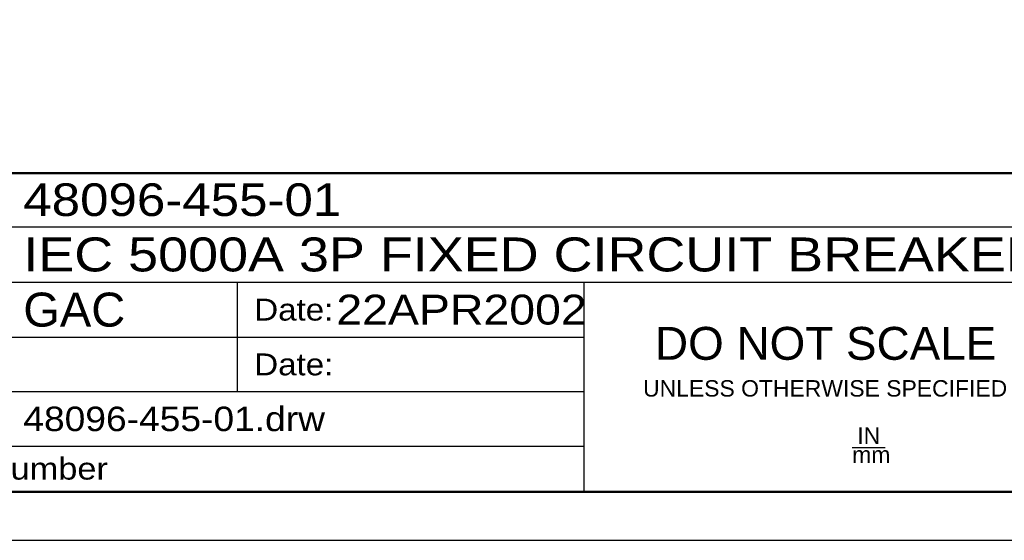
# Model space of a CAD drawing. Extents: x 0 to 17, y 0 to 11.
# Tile 5 of 27: x 8 to 11.6, y 0 to 1.9. Entities that reach past the tile are written whole.
import ezdxf
from ezdxf.enums import TextEntityAlignment as Align

# ---------------------------------------------------------------- set-up
doc = ezdxf.new("R2010")
doc.units = 0
doc.header["$LTSCALE"] = 0.935
doc.layers.get('0').update_dxf_attribs({"linetype": 'CONTINUOUS'})
doc.styles.add('TEXTSTYLE_0', font='arial.ttf', dxfattribs={"width": 0.8})
doc.styles.add('TEXTSTYLE_2', font='txt', dxfattribs={"width": 0.8})

msp = doc.modelspace()

# ---------------------------------------------------------------- linework, layer by layer
at = {"color": 4, "linetype": 'CONTINUOUS'}
for p, q in [((0.2175, 1.3495840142), (16.7621628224, 1.3495840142)), ((6.8134387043, 1.3532535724), (12.4834387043, 1.3532535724)), ((6.8134387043, 1.1532535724), (12.4834387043, 1.1532535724)), ((6.8134387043, 0.9502535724), (12.4834387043, 0.9502535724)), ((8.7634387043, 0.9502535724), (8.7634387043, 0.5472535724)), ((10.0384387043, 0.9502535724), (10.0384387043, 0.1812535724)), ((6.8134387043, 0.7472535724), (10.0384387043, 0.7472535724)), ((6.8134387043, 0.5472535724), (10.0384387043, 0.5472535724)), ((6.8134387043, 0.3462535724), (10.0384387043, 0.3462535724)), ((11.026172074, 0.3415914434), (11.1471311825, 0.3415914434)), ((6.8134387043, 0.1812535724), (12.4834387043, 0.1812535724))]:
    msp.add_line(p, q, dxfattribs=at)
at = {"color": 7, "linetype": 'CONTINUOUS'}
msp.add_line((0, 0), (17, 0), dxfattribs=at)
at = {"color": 4, "linetype": 'CONTINUOUS'}
msp.add_open_spline([(0.2175, 10.8), (0.2175006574, 10.8000004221), (0.2175042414, 10.7999998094), (0.2175090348, 10.8000001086), (0.2175185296, 10.7999999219), (0.2175315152, 10.8000000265), (0.2175473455, 10.7999999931), (0.2175683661, 10.800000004), (0.2175946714, 10.7999999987), (0.2176367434, 10.8000000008), (0.217689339, 10.7999999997), (0.2177524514, 10.8000000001), (0.2178155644, 10.8), (0.2178997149, 10.8), (0.218004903, 10.8), (0.2181311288, 10.8), (0.2182994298, 10.8), (0.2185098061, 10.8), (0.2187622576, 10.8), (0.2190147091, 10.8), (0.2192671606, 10.8), (0.2196037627, 10.8), (0.2200245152, 10.8), (0.2205294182, 10.8), (0.2210343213, 10.8), (0.2217075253, 10.8), (0.2225490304, 10.8), (0.2235588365, 10.8), (0.2245686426, 10.8), (0.2255784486, 10.8), (0.2265882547, 10.8), (0.2279346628, 10.8), (0.229617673, 10.8), (0.2316372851, 10.8), (0.2336568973, 10.8), (0.2356765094, 10.8), (0.2376961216, 10.8), (0.2397157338, 10.8), (0.24240855, 10.8), (0.2457745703, 10.8), (0.2498137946, 10.8), (0.2538530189, 10.8), (0.2578922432, 10.8), (0.2619314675, 10.8), (0.2673171, 10.8), (0.2740491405, 10.8), (0.2821275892, 10.8), (0.2902060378, 10.8), (0.2982844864, 10.8), (0.3063629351, 10.8), (0.3144413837, 10.8), (0.3225198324, 10.8), (0.3332910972, 10.8), (0.3467551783, 10.8), (0.3629120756, 10.8), (0.3790689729, 10.8), (0.3952258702, 10.8), (0.4113827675, 10.8), (0.4275396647, 10.8), (0.4490821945, 10.8), (0.4760103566, 10.8), (0.5083241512, 10.8), (0.5406379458, 10.8), (0.5729517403, 10.8), (0.6052655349, 10.8), (0.6375793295, 10.8), (0.6698931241, 10.8), (0.7022069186, 10.8), (0.7452919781, 10.8), (0.7991483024, 10.8), (0.8637758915, 10.8), (0.9284034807, 10.8), (0.9930310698, 10.8), (1.057658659, 10.8), (1.1222862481, 10.8), (1.1869138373, 10.8), (1.2730839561, 10.8), (1.3807966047, 10.8), (1.510051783, 10.8), (1.6393069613, 10.8), (1.7685621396, 10.8), (1.8978173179, 10.8), (2.0270724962, 10.8), (2.1563276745, 10.8), (2.2855828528, 10.8), (2.4148380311, 10.8), (2.5871782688, 10.8), (2.802603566, 10.8), (3.0611139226, 10.8), (3.3196242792, 10.8), (3.5781346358, 10.8), (3.8366449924, 10.8), (4.095155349, 10.8), (4.3536657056, 10.8), (4.6121760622, 10.8), (4.9568565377, 10.8), (5.387707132, 10.8), (5.9047278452, 10.8), (6.4217485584, 10.8), (6.9387692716, 10.8), (7.4557899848, 10.8), (7.972810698, 10.8), (8.4898314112, 10.8), (9.0068521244, 10.8), (9.5238728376, 10.8), (10.0408935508, 10.8), (10.557914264, 10.8), (11.0749349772, 10.8), (11.5919556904, 10.8), (12.0228062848, 10.8), (12.3674867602, 10.8), (12.6259971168, 10.8), (12.8845074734, 10.8), (13.14301783, 10.8), (13.4015281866, 10.8), (13.6600385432, 10.8), (13.9185488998, 10.8), (14.1770592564, 10.8), (14.3924845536, 10.8), (14.5648247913, 10.8), (14.6940799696, 10.8), (14.8233351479, 10.8), (14.9525903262, 10.8), (15.0818455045, 10.8), (15.2111006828, 10.8), (15.3403558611, 10.8), (15.4696110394, 10.8), (15.5988662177, 10.8), (15.7065788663, 10.8), (15.7927489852, 10.8), (15.8573765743, 10.8), (15.9220041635, 10.8), (15.9866317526, 10.8), (16.0512593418, 10.8), (16.1158869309, 10.8), (16.1805145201, 10.8), (16.2343708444, 10.8), (16.2774559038, 10.8), (16.3097696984, 10.8), (16.342083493, 10.8), (16.3743972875, 10.8), (16.4067110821, 10.8), (16.4390248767, 10.8), (16.4713386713, 10.8), (16.5036524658, 10.8), (16.530580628, 10.8), (16.5521231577, 10.8), (16.568280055, 10.8), (16.5844369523, 10.8), (16.6005938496, 10.8), (16.6167507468, 10.8), (16.6329076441, 10.8), (16.6463717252, 10.8), (16.6571429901, 10.8), (16.6652214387, 10.8), (16.6732998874, 10.8), (16.681378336, 10.8), (16.6894567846, 10.8), (16.6975352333, 10.8), (16.7056136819, 10.8), (16.7123457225, 10.8), (16.7177313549, 10.8), (16.7217705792, 10.8), (16.7258098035, 10.8), (16.7298490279, 10.8), (16.7338882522, 10.8), (16.7372542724, 10.8), (16.7399470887, 10.8), (16.7419667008, 10.8), (16.743986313, 10.8), (16.7460059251, 10.8), (16.7480255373, 10.8), (16.7500451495, 10.8), (16.7517281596, 10.8), (16.7530745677, 10.8), (16.7540843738, 10.8), (16.7550941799, 10.8), (16.7561039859, 10.8), (16.757113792, 10.8), (16.7579552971, 10.8), (16.7586285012, 10.8), (16.7591334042, 10.8), (16.7596383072, 10.8), (16.7600590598, 10.8), (16.7603956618, 10.8), (16.7606481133, 10.8), (16.7609005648, 10.8), (16.7611530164, 10.8), (16.7613633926, 10.8), (16.7615316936, 10.8), (16.7616579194, 10.8), (16.7617631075, 10.8), (16.761847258, 10.8), (16.761910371, 10.8000000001), (16.7619734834, 10.7999999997), (16.7620260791, 10.8000000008), (16.762068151, 10.7999999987), (16.7620944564, 10.800000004), (16.762115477, 10.7999999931), (16.7621313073, 10.8000000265), (16.7621442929, 10.7999999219), (16.7621537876, 10.8000001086), (16.7621585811, 10.7999998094), (16.762163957, 10.8000007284), (16.7621625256, 10.7999972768), (16.7621629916, 10.7999941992), (16.7621627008, 10.799988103), (16.7621628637, 10.7999797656), (16.7621628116, 10.7999696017), (16.7621628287, 10.7999561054), (16.7621628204, 10.7999392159), (16.7621628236, 10.7999122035), (16.762162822, 10.7998784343), (16.7621628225, 10.7998379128), (16.7621628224, 10.7997973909), (16.7621628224, 10.7997433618), (16.7621628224, 10.7996758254), (16.7621628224, 10.7995947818), (16.7621628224, 10.7994867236), (16.7621628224, 10.7993516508), (16.7621628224, 10.7991895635), (16.7621628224, 10.7990274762), (16.7621628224, 10.7988653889), (16.7621628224, 10.7986492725), (16.7621628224, 10.798379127), (16.7621628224, 10.7980549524), (16.7621628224, 10.7977307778), (16.7621628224, 10.797298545), (16.7621628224, 10.796758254), (16.7621628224, 10.7961099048), (16.7621628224, 10.7954615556), (16.7621628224, 10.7948132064), (16.7621628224, 10.7941648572), (16.7621628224, 10.7933003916), (16.7621628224, 10.7922198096), (16.7621628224, 10.7909231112), (16.7621628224, 10.7896264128), (16.7621628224, 10.7883297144), (16.7621628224, 10.787033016), (16.7621628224, 10.7857363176), (16.7621628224, 10.7840073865), (16.7621628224, 10.7818462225), (16.7621628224, 10.7792528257), (16.7621628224, 10.7766594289), (16.7621628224, 10.7740660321), (16.7621628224, 10.7714726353), (16.7621628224, 10.7680147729), (16.7621628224, 10.7636924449), (16.7621628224, 10.7585056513), (16.7621628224, 10.7533188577), (16.7621628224, 10.7481320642), (16.7621628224, 10.7429452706), (16.7621628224, 10.737758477), (16.7621628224, 10.7325716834), (16.7621628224, 10.7256559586), (16.7621628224, 10.7170113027), (16.7621628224, 10.7066377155), (16.7621628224, 10.6962641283), (16.7621628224, 10.6858905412), (16.7621628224, 10.675516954), (16.7621628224, 10.6651433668), (16.7621628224, 10.6513119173), (16.7621628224, 10.6340226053), (16.7621628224, 10.613275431), (16.7621628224, 10.5925282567), (16.7621628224, 10.5717810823), (16.7621628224, 10.551033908), (16.7621628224, 10.5302867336), (16.7621628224, 10.5095395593), (16.7621628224, 10.488792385), (16.7621628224, 10.4611294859), (16.7621628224, 10.426550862), (16.7621628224, 10.3850565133), (16.7621628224, 10.3435621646), (16.7621628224, 10.302067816), (16.7621628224, 10.2605734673), (16.7621628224, 10.2190791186), (16.7621628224, 10.17758477), (16.7621628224, 10.1222589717), (16.7621628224, 10.0531017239), (16.7621628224, 9.9701130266), (16.7621628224, 9.8871243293), (16.7621628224, 9.8041356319), (16.7621628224, 9.7211469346), (16.7621628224, 9.6381582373), (16.7621628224, 9.5551695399), (16.7621628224, 9.4721808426), (16.7621628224, 9.3891921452), (16.7621628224, 9.2785405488), (16.7621628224, 9.1402260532), (16.7621628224, 8.9742486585), (16.7621628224, 8.8082712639), (16.7621628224, 8.6422938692), (16.7621628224, 8.4763164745), (16.7621628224, 8.3103390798), (16.7621628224, 8.1443616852), (16.7621628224, 7.9783842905), (16.7621628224, 7.7570810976), (16.7621628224, 7.4804521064), (16.7621628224, 7.1484973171), (16.7621628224, 6.8165425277), (16.7621628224, 6.4845877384), (16.7621628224, 6.152632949), (16.7621628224, 5.8206781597), (16.7621628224, 5.4887233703), (16.7621628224, 5.156768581), (16.7621628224, 4.8248137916), (16.7621628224, 4.4928590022), (16.7621628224, 4.1609042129), (16.7621628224, 3.8289494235), (16.7621628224, 3.4969946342), (16.7621628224, 3.220365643), (16.7621628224, 2.9990624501), (16.7621628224, 2.8330850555), (16.7621628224, 2.6671076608), (16.7621628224, 2.5011302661), (16.7621628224, 2.3351528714), (16.7621628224, 2.1691754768), (16.7621628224, 2.0031980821), (16.7621628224, 1.8372206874), (16.7621628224, 1.6989061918), (16.7621628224, 1.5882545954), (16.7621628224, 1.505265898), (16.7621628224, 1.4222772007), (16.7621628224, 1.3392885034), (16.7621628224, 1.256299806), (16.7621628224, 1.1733111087), (16.7621628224, 1.0903224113), (16.7621628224, 1.007333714), (16.7621628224, 0.9243450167), (16.7621628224, 0.8551877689), (16.7621628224, 0.7998619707), (16.7621628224, 0.758367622), (16.7621628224, 0.7168732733), (16.7621628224, 0.6753789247), (16.7621628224, 0.633884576), (16.7621628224, 0.5923902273), (16.7621628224, 0.5508958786), (16.7621628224, 0.5163172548), (16.7621628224, 0.4886543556), (16.7621628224, 0.4679071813), (16.7621628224, 0.447160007), (16.7621628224, 0.4264128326), (16.7621628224, 0.4056656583), (16.7621628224, 0.384918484), (16.7621628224, 0.3641713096), (16.7621628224, 0.3434241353), (16.7621628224, 0.3261348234), (16.7621628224, 0.3123033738), (16.7621628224, 0.3019297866), (16.7621628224, 0.2915561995), (16.7621628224, 0.2811826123), (16.7621628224, 0.2708090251), (16.7621628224, 0.260435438), (16.7621628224, 0.251790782), (16.7621628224, 0.2448750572), (16.7621628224, 0.2396882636), (16.7621628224, 0.23450147), (16.7621628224, 0.2293146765), (16.7621628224, 0.2241278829), (16.7621628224, 0.2189410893), (16.7621628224, 0.2137542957), (16.7621628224, 0.2094319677), (16.7621628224, 0.2059741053), (16.7621628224, 0.2033807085), (16.7621628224, 0.2007873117), (16.7621628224, 0.198193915), (16.7621628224, 0.1956005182), (16.7621628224, 0.1934393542), (16.7621628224, 0.191710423), (16.7621628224, 0.1904137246), (16.7621628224, 0.1891170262), (16.7621628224, 0.1878203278), (16.7621628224, 0.1865236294), (16.7621628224, 0.185226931), (16.7621628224, 0.184146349), (16.7621628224, 0.1832818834), (16.7621628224, 0.1826335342), (16.7621628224, 0.181985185), (16.7621628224, 0.1813368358), (16.7621628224, 0.1806884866), (16.7621628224, 0.1801481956), (16.7621628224, 0.1797159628), (16.7621628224, 0.1793917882), (16.7621628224, 0.1790676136), (16.7621628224, 0.1787974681), (16.7621628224, 0.1785813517), (16.7621628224, 0.1784192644), (16.7621628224, 0.1782571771), (16.7621628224, 0.1780950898), (16.7621628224, 0.1779600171), (16.7621628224, 0.1778519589), (16.7621628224, 0.1777709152), (16.7621628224, 0.1777033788), (16.7621628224, 0.1776493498), (16.7621628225, 0.1776088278), (16.762162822, 0.1775683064), (16.7621628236, 0.1775345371), (16.7621628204, 0.1775075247), (16.7621628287, 0.1774906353), (16.7621628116, 0.1774771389), (16.7621628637, 0.177466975), (16.7621627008, 0.1774586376), (16.7621629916, 0.1774525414), (16.7621625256, 0.1774494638), (16.762163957, 0.1774460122), (16.7621585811, 0.1774469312), (16.7621537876, 0.177446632), (16.7621442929, 0.1774468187), (16.7621313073, 0.1774467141), (16.762115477, 0.1774467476), (16.7620944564, 0.1774467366), (16.762068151, 0.1774467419), (16.7620260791, 0.1774467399), (16.7619734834, 0.1774467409), (16.761910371, 0.1774467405), (16.761847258, 0.1774467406), (16.7617631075, 0.1774467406), (16.7616579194, 0.1774467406), (16.7615316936, 0.1774467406), (16.7613633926, 0.1774467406), (16.7611530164, 0.1774467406), (16.7609005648, 0.1774467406), (16.7606481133, 0.1774467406), (16.7603956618, 0.1774467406), (16.7600590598, 0.1774467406), (16.7596383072, 0.1774467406), (16.7591334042, 0.1774467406), (16.7586285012, 0.1774467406), (16.7579552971, 0.1774467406), (16.757113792, 0.1774467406), (16.7561039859, 0.1774467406), (16.7550941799, 0.1774467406), (16.7540843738, 0.1774467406), (16.7530745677, 0.1774467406), (16.7517281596, 0.1774467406), (16.7500451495, 0.1774467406), (16.7480255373, 0.1774467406), (16.7460059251, 0.1774467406), (16.743986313, 0.1774467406), (16.7419667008, 0.1774467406), (16.7399470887, 0.1774467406), (16.7372542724, 0.1774467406), (16.7338882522, 0.1774467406), (16.7298490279, 0.1774467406), (16.7258098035, 0.1774467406), (16.7217705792, 0.1774467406), (16.7177313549, 0.1774467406), (16.7123457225, 0.1774467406), (16.7056136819, 0.1774467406), (16.6975352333, 0.1774467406), (16.6894567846, 0.1774467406), (16.681378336, 0.1774467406), (16.6732998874, 0.1774467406), (16.6652214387, 0.1774467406), (16.6571429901, 0.1774467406), (16.6463717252, 0.1774467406), (16.6329076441, 0.1774467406), (16.6167507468, 0.1774467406), (16.6005938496, 0.1774467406), (16.5844369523, 0.1774467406), (16.568280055, 0.1774467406), (16.5521231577, 0.1774467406), (16.530580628, 0.1774467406), (16.5036524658, 0.1774467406), (16.4713386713, 0.1774467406), (16.4390248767, 0.1774467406), (16.4067110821, 0.1774467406), (16.3743972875, 0.1774467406), (16.342083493, 0.1774467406), (16.3097696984, 0.1774467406), (16.2774559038, 0.1774467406), (16.2343708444, 0.1774467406), (16.1805145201, 0.1774467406), (16.1158869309, 0.1774467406), (16.0512593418, 0.1774467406), (15.9866317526, 0.1774467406), (15.9220041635, 0.1774467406), (15.8573765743, 0.1774467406), (15.7927489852, 0.1774467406), (15.7065788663, 0.1774467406), (15.5988662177, 0.1774467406), (15.4696110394, 0.1774467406), (15.3403558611, 0.1774467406), (15.2111006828, 0.1774467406), (15.0818455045, 0.1774467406), (14.9525903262, 0.1774467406), (14.8233351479, 0.1774467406), (14.6940799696, 0.1774467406), (14.5648247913, 0.1774467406), (14.3924845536, 0.1774467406), (14.1770592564, 0.1774467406), (13.9185488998, 0.1774467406), (13.6600385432, 0.1774467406), (13.4015281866, 0.1774467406), (13.14301783, 0.1774467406), (12.8845074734, 0.1774467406), (12.6259971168, 0.1774467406), (12.3674867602, 0.1774467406), (12.0228062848, 0.1774467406), (11.5919556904, 0.1774467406), (11.0749349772, 0.1774467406), (10.557914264, 0.1774467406), (10.0408935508, 0.1774467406), (9.5238728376, 0.1774467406), (9.0068521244, 0.1774467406), (8.4898314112, 0.1774467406), (7.972810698, 0.1774467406), (7.4557899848, 0.1774467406), (6.9387692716, 0.1774467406), (6.4217485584, 0.1774467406), (5.9047278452, 0.1774467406), (5.387707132, 0.1774467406), (4.9568565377, 0.1774467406), (4.6121760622, 0.1774467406), (4.3536657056, 0.1774467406), (4.095155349, 0.1774467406), (3.8366449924, 0.1774467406), (3.5781346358, 0.1774467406), (3.3196242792, 0.1774467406), (3.0611139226, 0.1774467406), (2.802603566, 0.1774467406), (2.5871782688, 0.1774467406), (2.4148380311, 0.1774467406), (2.2855828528, 0.1774467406), (2.1563276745, 0.1774467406), (2.0270724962, 0.1774467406), (1.8978173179, 0.1774467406), (1.7685621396, 0.1774467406), (1.6393069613, 0.1774467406), (1.510051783, 0.1774467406), (1.3807966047, 0.1774467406), (1.2730839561, 0.1774467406), (1.1869138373, 0.1774467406), (1.1222862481, 0.1774467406), (1.057658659, 0.1774467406), (0.9930310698, 0.1774467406), (0.9284034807, 0.1774467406), (0.8637758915, 0.1774467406), (0.7991483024, 0.1774467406), (0.7452919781, 0.1774467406), (0.7022069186, 0.1774467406), (0.6698931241, 0.1774467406), (0.6375793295, 0.1774467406), (0.6052655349, 0.1774467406), (0.5729517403, 0.1774467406), (0.5406379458, 0.1774467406), (0.5083241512, 0.1774467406), (0.4760103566, 0.1774467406), (0.4490821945, 0.1774467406), (0.4275396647, 0.1774467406), (0.4113827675, 0.1774467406), (0.3952258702, 0.1774467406), (0.3790689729, 0.1774467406), (0.3629120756, 0.1774467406), (0.3467551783, 0.1774467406), (0.3332910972, 0.1774467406), (0.3225198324, 0.1774467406), (0.3144413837, 0.1774467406), (0.3063629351, 0.1774467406), (0.2982844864, 0.1774467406), (0.2902060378, 0.1774467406), (0.2821275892, 0.1774467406), (0.2740491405, 0.1774467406), (0.2673171, 0.1774467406), (0.2619314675, 0.1774467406), (0.2578922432, 0.1774467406), (0.2538530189, 0.1774467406), (0.2498137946, 0.1774467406), (0.2457745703, 0.1774467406), (0.24240855, 0.1774467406), (0.2397157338, 0.1774467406), (0.2376961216, 0.1774467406), (0.2356765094, 0.1774467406), (0.2336568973, 0.1774467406), (0.2316372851, 0.1774467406), (0.229617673, 0.1774467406), (0.2279346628, 0.1774467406), (0.2265882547, 0.1774467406), (0.2255784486, 0.1774467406), (0.2245686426, 0.1774467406), (0.2235588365, 0.1774467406), (0.2225490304, 0.1774467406), (0.2217075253, 0.1774467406), (0.2210343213, 0.1774467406), (0.2205294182, 0.1774467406), (0.2200245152, 0.1774467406), (0.2196037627, 0.1774467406), (0.2192671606, 0.1774467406), (0.2190147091, 0.1774467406), (0.2187622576, 0.1774467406), (0.2185098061, 0.1774467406), (0.2182994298, 0.1774467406), (0.2181311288, 0.1774467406), (0.218004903, 0.1774467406), (0.2178997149, 0.1774467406), (0.2178155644, 0.1774467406), (0.2177524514, 0.1774467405), (0.217689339, 0.1774467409), (0.2176367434, 0.1774467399), (0.2175946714, 0.1774467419), (0.2175683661, 0.1774467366), (0.2175473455, 0.1774467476), (0.2175315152, 0.1774467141), (0.2175185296, 0.1774468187), (0.2175090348, 0.177446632), (0.2175042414, 0.1774469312), (0.2174988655, 0.1774460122), (0.2175002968, 0.1774494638), (0.2174998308, 0.1774525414), (0.2175001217, 0.1774586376), (0.2174999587, 0.177466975), (0.2175000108, 0.1774771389), (0.2174999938, 0.1774906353), (0.2175000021, 0.1775075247), (0.2174999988, 0.1775345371), (0.2175000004, 0.1775683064), (0.2174999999, 0.1776088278), (0.2175, 0.1776493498), (0.2175, 0.1777033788), (0.2175, 0.1777709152), (0.2175, 0.1778519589), (0.2175, 0.1779600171), (0.2175, 0.1780950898), (0.2175, 0.1782571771), (0.2175, 0.1784192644), (0.2175, 0.1785813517), (0.2175, 0.1787974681), (0.2175, 0.1790676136), (0.2175, 0.1793917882), (0.2175, 0.1797159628), (0.2175, 0.1801481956), (0.2175, 0.1806884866), (0.2175, 0.1813368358), (0.2175, 0.181985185), (0.2175, 0.1826335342), (0.2175, 0.1832818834), (0.2175, 0.184146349), (0.2175, 0.185226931), (0.2175, 0.1865236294), (0.2175, 0.1878203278), (0.2175, 0.1891170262), (0.2175, 0.1904137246), (0.2175, 0.191710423), (0.2175, 0.1934393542), (0.2175, 0.1956005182), (0.2175, 0.198193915), (0.2175, 0.2007873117), (0.2175, 0.2033807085), (0.2175, 0.2059741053), (0.2175, 0.2094319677), (0.2175, 0.2137542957), (0.2175, 0.2189410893), (0.2175, 0.2241278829), (0.2175, 0.2293146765), (0.2175, 0.23450147), (0.2175, 0.2396882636), (0.2175, 0.2448750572), (0.2175, 0.251790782), (0.2175, 0.260435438), (0.2175, 0.2708090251), (0.2175, 0.2811826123), (0.2175, 0.2915561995), (0.2175, 0.3019297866), (0.2175, 0.3123033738), (0.2175, 0.3261348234), (0.2175, 0.3434241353), (0.2175, 0.3641713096), (0.2175, 0.384918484), (0.2175, 0.4056656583), (0.2175, 0.4264128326), (0.2175, 0.447160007), (0.2175, 0.4679071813), (0.2175, 0.4886543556), (0.2175, 0.5163172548), (0.2175, 0.5508958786), (0.2175, 0.5923902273), (0.2175, 0.633884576), (0.2175, 0.6753789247), (0.2175, 0.7168732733), (0.2175, 0.758367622), (0.2175, 0.7998619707), (0.2175, 0.8551877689), (0.2175, 0.9243450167), (0.2175, 1.007333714), (0.2175, 1.0903224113), (0.2175, 1.1733111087), (0.2175, 1.256299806), (0.2175, 1.3392885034), (0.2175, 1.4222772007), (0.2175, 1.505265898), (0.2175, 1.5882545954), (0.2175, 1.6989061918), (0.2175, 1.8372206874), (0.2175, 2.0031980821), (0.2175, 2.1691754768), (0.2175, 2.3351528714), (0.2175, 2.5011302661), (0.2175, 2.6671076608), (0.2175, 2.8330850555), (0.2175, 2.9990624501), (0.2175, 3.220365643), (0.2175, 3.4969946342), (0.2175, 3.8289494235), (0.2175, 4.1609042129), (0.2175, 4.4928590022), (0.2175, 4.8248137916), (0.2175, 5.156768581), (0.2175, 5.4887233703), (0.2175, 5.8206781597), (0.2175, 6.152632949), (0.2175, 6.4845877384), (0.2175, 6.8165425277), (0.2175, 7.1484973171), (0.2175, 7.4804521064), (0.2175, 7.7570810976), (0.2175, 7.9783842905), (0.2175, 8.1443616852), (0.2175, 8.3103390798), (0.2175, 8.4763164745), (0.2175, 8.6422938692), (0.2175, 8.8082712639), (0.2175, 8.9742486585), (0.2175, 9.1402260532), (0.2175, 9.2785405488), (0.2175, 9.3891921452), (0.2175, 9.4721808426), (0.2175, 9.5551695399), (0.2175, 9.6381582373), (0.2175, 9.7211469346), (0.2175, 9.8041356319), (0.2175, 9.8871243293), (0.2175, 9.9701130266), (0.2175, 10.0531017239), (0.2175, 10.1222589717), (0.2175, 10.17758477), (0.2175, 10.2190791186), (0.2175, 10.2605734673), (0.2175, 10.302067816), (0.2175, 10.3435621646), (0.2175, 10.3850565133), (0.2175, 10.426550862), (0.2175, 10.4611294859), (0.2175, 10.488792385), (0.2175, 10.5095395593), (0.2175, 10.5302867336), (0.2175, 10.551033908), (0.2175, 10.5717810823), (0.2175, 10.5925282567), (0.2175, 10.613275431), (0.2175, 10.6340226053), (0.2175, 10.6513119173), (0.2175, 10.6651433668), (0.2175, 10.675516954), (0.2175, 10.6858905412), (0.2175, 10.6962641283), (0.2175, 10.7066377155), (0.2175, 10.7170113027), (0.2175, 10.7256559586), (0.2175, 10.7325716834), (0.2175, 10.737758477), (0.2175, 10.7429452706), (0.2175, 10.7481320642), (0.2175, 10.7533188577), (0.2175, 10.7585056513), (0.2175, 10.7636924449), (0.2175, 10.7680147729), (0.2175, 10.7714726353), (0.2175, 10.7740660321), (0.2175, 10.7766594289), (0.2175, 10.7792528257), (0.2175, 10.7818462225), (0.2175, 10.7840073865), (0.2175, 10.7857363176), (0.2175, 10.787033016), (0.2175, 10.7883297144), (0.2175, 10.7896264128), (0.2175, 10.7909231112), (0.2175, 10.7922198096), (0.2175, 10.7933003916), (0.2175, 10.7941648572), (0.2175, 10.7948132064), (0.2175, 10.7954615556), (0.2175, 10.7961099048), (0.2175, 10.796758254), (0.2175, 10.797298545), (0.2175, 10.7977307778), (0.2175, 10.7980549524), (0.2175, 10.798379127), (0.2175, 10.7986492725), (0.2175, 10.7988653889), (0.2175, 10.7990274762), (0.2175, 10.7991895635), (0.2175, 10.7993516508), (0.2175, 10.7994867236), (0.2175, 10.7995947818), (0.2175, 10.7996758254), (0.2175, 10.7997433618), (0.2175, 10.7997973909), (0.2174999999, 10.7998379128), (0.2175000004, 10.7998784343), (0.2174999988, 10.7999122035), (0.2175000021, 10.7999392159), (0.2174999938, 10.7999561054), (0.2175000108, 10.7999696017), (0.2174999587, 10.7999797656), (0.2175001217, 10.799988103), (0.2174998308, 10.7999941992), (0.2175002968, 10.7999972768), (0.2174993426, 10.7999995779), (0.2175, 10.8)], degree=3, knots=[0, 0, 0, 0, 5.96e-08, 1.192e-07, 2.384e-07, 4.768e-07, 7.153e-07, 9.537e-07, 1.4305e-06, 1.9073e-06, 2.861e-06, 3.8147e-06, 4.7684e-06, 5.722e-06, 7.6294e-06, 9.5367e-06, 1.14441e-05, 1.52588e-05, 1.90735e-05, 2.28882e-05, 2.67029e-05, 3.05176e-05, 3.8147e-05, 4.57764e-05, 5.34058e-05, 6.10352e-05, 7.62939e-05, 9.15527e-05, 0.0001068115, 0.0001220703, 0.0001373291, 0.0001525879, 0.0001831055, 0.000213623, 0.0002441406, 0.0002746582, 0.0003051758, 0.0003356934, 0.0003662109, 0.0004272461, 0.0004882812, 0.0005493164, 0.0006103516, 0.0006713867, 0.0007324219, 0.0008544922, 0.0009765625, 0.0010986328, 0.0012207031, 0.0013427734, 0.0014648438, 0.0015869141, 0.0017089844, 0.001953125, 0.0021972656, 0.0024414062, 0.0026855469, 0.0029296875, 0.0031738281, 0.0034179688, 0.00390625, 0.0043945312, 0.0048828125, 0.0053710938, 0.005859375, 0.0063476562, 0.0068359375, 0.0073242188, 0.0078125, 0.0087890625, 0.009765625, 0.0107421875, 0.01171875, 0.0126953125, 0.013671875, 0.0146484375, 0.015625, 0.017578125, 0.01953125, 0.021484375, 0.0234375, 0.025390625, 0.02734375, 0.029296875, 0.03125, 0.033203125, 0.03515625, 0.0390625, 0.04296875, 0.046875, 0.05078125, 0.0546875, 0.05859375, 0.0625, 0.06640625, 0.0703125, 0.078125, 0.0859375, 0.09375, 0.1015625, 0.109375, 0.1171875, 0.125, 0.1328125, 0.140625, 0.1484375, 0.15625, 0.1640625, 0.171875, 0.1796875, 0.18359375, 0.1875, 0.19140625, 0.1953125, 0.19921875, 0.203125, 0.20703125, 0.2109375, 0.21484375, 0.216796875, 0.21875, 0.220703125, 0.22265625, 0.224609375, 0.2265625, 0.228515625, 0.23046875, 0.232421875, 0.234375, 0.2353515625, 0.236328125, 0.2373046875, 0.23828125, 0.2392578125, 0.240234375, 0.2412109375, 0.2421875, 0.2426757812, 0.2431640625, 0.2436523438, 0.244140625, 0.2446289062, 0.2451171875, 0.2456054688, 0.24609375, 0.2465820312, 0.2468261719, 0.2470703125, 0.2473144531, 0.2475585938, 0.2478027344, 0.248046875, 0.2482910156, 0.2484130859, 0.2485351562, 0.2486572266, 0.2487792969, 0.2489013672, 0.2490234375, 0.2491455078, 0.2492675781, 0.2493286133, 0.2493896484, 0.2494506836, 0.2495117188, 0.2495727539, 0.2496337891, 0.2496643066, 0.2496948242, 0.2497253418, 0.2497558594, 0.249786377, 0.2498168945, 0.2498474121, 0.2498626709, 0.2498779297, 0.2498931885, 0.2499084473, 0.2499237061, 0.2499389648, 0.2499465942, 0.2499542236, 0.249961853, 0.2499694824, 0.2499732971, 0.2499771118, 0.2499809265, 0.2499847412, 0.2499885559, 0.2499904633, 0.2499923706, 0.249994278, 0.2499952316, 0.2499961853, 0.249997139, 0.2499980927, 0.2499985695, 0.2499990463, 0.2499992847, 0.2499995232, 0.2499997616, 0.2499998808, 0.2499999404, 0.25, 0.2500000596, 0.2500001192, 0.2500002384, 0.2500004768, 0.2500007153, 0.2500009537, 0.2500014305, 0.2500019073, 0.250002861, 0.2500038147, 0.2500047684, 0.250005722, 0.2500076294, 0.2500095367, 0.2500114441, 0.2500152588, 0.2500190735, 0.2500228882, 0.2500267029, 0.2500305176, 0.250038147, 0.2500457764, 0.2500534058, 0.2500610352, 0.2500762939, 0.2500915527, 0.2501068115, 0.2501220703, 0.2501373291, 0.2501525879, 0.2501831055, 0.250213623, 0.2502441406, 0.2502746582, 0.2503051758, 0.2503356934, 0.2503662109, 0.2504272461, 0.2504882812, 0.2505493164, 0.2506103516, 0.2506713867, 0.2507324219, 0.2508544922, 0.2509765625, 0.2510986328, 0.2512207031, 0.2513427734, 0.2514648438, 0.2515869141, 0.2517089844, 0.251953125, 0.2521972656, 0.2524414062, 0.2526855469, 0.2529296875, 0.2531738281, 0.2534179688, 0.25390625, 0.2543945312, 0.2548828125, 0.2553710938, 0.255859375, 0.2563476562, 0.2568359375, 0.2573242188, 0.2578125, 0.2587890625, 0.259765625, 0.2607421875, 0.26171875, 0.2626953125, 0.263671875, 0.2646484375, 0.265625, 0.267578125, 0.26953125, 0.271484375, 0.2734375, 0.275390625, 0.27734375, 0.279296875, 0.28125, 0.283203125, 0.28515625, 0.2890625, 0.29296875, 0.296875, 0.30078125, 0.3046875, 0.30859375, 0.3125, 0.31640625, 0.3203125, 0.328125, 0.3359375, 0.34375, 0.3515625, 0.359375, 0.3671875, 0.375, 0.3828125, 0.390625, 0.3984375, 0.40625, 0.4140625, 0.421875, 0.4296875, 0.43359375, 0.4375, 0.44140625, 0.4453125, 0.44921875, 0.453125, 0.45703125, 0.4609375, 0.46484375, 0.466796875, 0.46875, 0.470703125, 0.47265625, 0.474609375, 0.4765625, 0.478515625, 0.48046875, 0.482421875, 0.484375, 0.4853515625, 0.486328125, 0.4873046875, 0.48828125, 0.4892578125, 0.490234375, 0.4912109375, 0.4921875, 0.4926757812, 0.4931640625, 0.4936523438, 0.494140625, 0.4946289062, 0.4951171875, 0.4956054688, 0.49609375, 0.4965820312, 0.4968261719, 0.4970703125, 0.4973144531, 0.4975585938, 0.4978027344, 0.498046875, 0.4982910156, 0.4984130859, 0.4985351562, 0.4986572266, 0.4987792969, 0.4989013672, 0.4990234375, 0.4991455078, 0.4992675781, 0.4993286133, 0.4993896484, 0.4994506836, 0.4995117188, 0.4995727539, 0.4996337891, 0.4996643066, 0.4996948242, 0.4997253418, 0.4997558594, 0.499786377, 0.4998168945, 0.4998474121, 0.4998626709, 0.4998779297, 0.4998931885, 0.4999084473, 0.4999237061, 0.4999389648, 0.4999465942, 0.4999542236, 0.499961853, 0.4999694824, 0.4999732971, 0.4999771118, 0.4999809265, 0.4999847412, 0.4999885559, 0.4999904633, 0.4999923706, 0.499994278, 0.4999952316, 0.4999961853, 0.499997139, 0.4999980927, 0.4999985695, 0.4999990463, 0.4999992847, 0.4999995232, 0.4999997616, 0.4999998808, 0.4999999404, 0.5, 0.5000000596, 0.5000001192, 0.5000002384, 0.5000004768, 0.5000007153, 0.5000009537, 0.5000014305, 0.5000019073, 0.500002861, 0.5000038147, 0.5000047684, 0.500005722, 0.5000076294, 0.5000095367, 0.5000114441, 0.5000152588, 0.5000190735, 0.5000228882, 0.5000267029, 0.5000305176, 0.500038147, 0.5000457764, 0.5000534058, 0.5000610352, 0.5000762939, 0.5000915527, 0.5001068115, 0.5001220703, 0.5001373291, 0.5001525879, 0.5001831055, 0.500213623, 0.5002441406, 0.5002746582, 0.5003051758, 0.5003356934, 0.5003662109, 0.5004272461, 0.5004882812, 0.5005493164, 0.5006103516, 0.5006713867, 0.5007324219, 0.5008544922, 0.5009765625, 0.5010986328, 0.5012207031, 0.5013427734, 0.5014648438, 0.5015869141, 0.5017089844, 0.501953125, 0.5021972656, 0.5024414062, 0.5026855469, 0.5029296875, 0.5031738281, 0.5034179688, 0.50390625, 0.5043945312, 0.5048828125, 0.5053710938, 0.505859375, 0.5063476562, 0.5068359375, 0.5073242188, 0.5078125, 0.5087890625, 0.509765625, 0.5107421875, 0.51171875, 0.5126953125, 0.513671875, 0.5146484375, 0.515625, 0.517578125, 0.51953125, 0.521484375, 0.5234375, 0.525390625, 0.52734375, 0.529296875, 0.53125, 0.533203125, 0.53515625, 0.5390625, 0.54296875, 0.546875, 0.55078125, 0.5546875, 0.55859375, 0.5625, 0.56640625, 0.5703125, 0.578125, 0.5859375, 0.59375, 0.6015625, 0.609375, 0.6171875, 0.625, 0.6328125, 0.640625, 0.6484375, 0.65625, 0.6640625, 0.671875, 0.6796875, 0.68359375, 0.6875, 0.69140625, 0.6953125, 0.69921875, 0.703125, 0.70703125, 0.7109375, 0.71484375, 0.716796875, 0.71875, 0.720703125, 0.72265625, 0.724609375, 0.7265625, 0.728515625, 0.73046875, 0.732421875, 0.734375, 0.7353515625, 0.736328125, 0.7373046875, 0.73828125, 0.7392578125, 0.740234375, 0.7412109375, 0.7421875, 0.7426757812, 0.7431640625, 0.7436523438, 0.744140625, 0.7446289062, 0.7451171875, 0.7456054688, 0.74609375, 0.7465820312, 0.7468261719, 0.7470703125, 0.7473144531, 0.7475585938, 0.7478027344, 0.748046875, 0.7482910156, 0.7484130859, 0.7485351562, 0.7486572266, 0.7487792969, 0.7489013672, 0.7490234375, 0.7491455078, 0.7492675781, 0.7493286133, 0.7493896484, 0.7494506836, 0.7495117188, 0.7495727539, 0.7496337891, 0.7496643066, 0.7496948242, 0.7497253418, 0.7497558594, 0.749786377, 0.7498168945, 0.7498474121, 0.7498626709, 0.7498779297, 0.7498931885, 0.7499084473, 0.7499237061, 0.7499389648, 0.7499465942, 0.7499542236, 0.749961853, 0.7499694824, 0.7499732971, 0.7499771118, 0.7499809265, 0.7499847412, 0.7499885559, 0.7499904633, 0.7499923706, 0.749994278, 0.7499952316, 0.7499961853, 0.749997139, 0.7499980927, 0.7499985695, 0.7499990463, 0.7499992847, 0.7499995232, 0.7499997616, 0.7499998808, 0.7499999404, 0.75, 0.7500000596, 0.7500001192, 0.7500002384, 0.7500004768, 0.7500007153, 0.7500009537, 0.7500014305, 0.7500019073, 0.750002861, 0.7500038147, 0.7500047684, 0.750005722, 0.7500076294, 0.7500095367, 0.7500114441, 0.7500152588, 0.7500190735, 0.7500228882, 0.7500267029, 0.7500305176, 0.750038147, 0.7500457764, 0.7500534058, 0.7500610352, 0.7500762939, 0.7500915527, 0.7501068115, 0.7501220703, 0.7501373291, 0.7501525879, 0.7501831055, 0.750213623, 0.7502441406, 0.7502746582, 0.7503051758, 0.7503356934, 0.7503662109, 0.7504272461, 0.7504882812, 0.7505493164, 0.7506103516, 0.7506713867, 0.7507324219, 0.7508544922, 0.7509765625, 0.7510986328, 0.7512207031, 0.7513427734, 0.7514648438, 0.7515869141, 0.7517089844, 0.751953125, 0.7521972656, 0.7524414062, 0.7526855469, 0.7529296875, 0.7531738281, 0.7534179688, 0.75390625, 0.7543945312, 0.7548828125, 0.7553710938, 0.755859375, 0.7563476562, 0.7568359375, 0.7573242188, 0.7578125, 0.7587890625, 0.759765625, 0.7607421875, 0.76171875, 0.7626953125, 0.763671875, 0.7646484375, 0.765625, 0.767578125, 0.76953125, 0.771484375, 0.7734375, 0.775390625, 0.77734375, 0.779296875, 0.78125, 0.783203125, 0.78515625, 0.7890625, 0.79296875, 0.796875, 0.80078125, 0.8046875, 0.80859375, 0.8125, 0.81640625, 0.8203125, 0.828125, 0.8359375, 0.84375, 0.8515625, 0.859375, 0.8671875, 0.875, 0.8828125, 0.890625, 0.8984375, 0.90625, 0.9140625, 0.921875, 0.9296875, 0.93359375, 0.9375, 0.94140625, 0.9453125, 0.94921875, 0.953125, 0.95703125, 0.9609375, 0.96484375, 0.966796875, 0.96875, 0.970703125, 0.97265625, 0.974609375, 0.9765625, 0.978515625, 0.98046875, 0.982421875, 0.984375, 0.9853515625, 0.986328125, 0.9873046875, 0.98828125, 0.9892578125, 0.990234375, 0.9912109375, 0.9921875, 0.9926757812, 0.9931640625, 0.9936523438, 0.994140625, 0.9946289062, 0.9951171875, 0.9956054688, 0.99609375, 0.9965820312, 0.9968261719, 0.9970703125, 0.9973144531, 0.9975585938, 0.9978027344, 0.998046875, 0.9982910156, 0.9984130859, 0.9985351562, 0.9986572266, 0.9987792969, 0.9989013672, 0.9990234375, 0.9991455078, 0.9992675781, 0.9993286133, 0.9993896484, 0.9994506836, 0.9995117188, 0.9995727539, 0.9996337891, 0.9996643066, 0.9996948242, 0.9997253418, 0.9997558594, 0.999786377, 0.9998168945, 0.9998474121, 0.9998626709, 0.9998779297, 0.9998931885, 0.9999084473, 0.9999237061, 0.9999389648, 0.9999465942, 0.9999542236, 0.999961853, 0.9999694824, 0.9999732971, 0.9999771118, 0.9999809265, 0.9999847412, 0.9999885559, 0.9999904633, 0.9999923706, 0.999994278, 0.9999952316, 0.9999961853, 0.999997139, 0.9999980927, 0.9999985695, 0.9999990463, 0.9999992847, 0.9999995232, 0.9999997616, 0.9999998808, 0.9999999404, 1, 1, 1, 1], dxfattribs=at)

# ---------------------------------------------------------------- texts
at = {"color": 2, "linetype": 'CONTINUOUS'}
for s, height, style, width, p, p2 in [('48096-455-01', 0.12, 'TEXTSTYLE_2', 0.8125, (7.9759387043, 1.1932535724), (9.1459387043, 1.1932535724)), ('IEC 5000A 3P FIXED CIRCUIT BREAKER RCTH', 0.125, 'TEXTSTYLE_2', 0.8952991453, (7.9759387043, 0.9892535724), (12.3405220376, 0.9892535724)), ('Date:', 0.080639, 'TEXTSTYLE_2', 0.7208333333, (8.8259387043, 0.8084340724), (9.1165751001, 0.8084340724)), ('22APR2002', 0.11, 'TEXTSTYLE_2', 0.9305555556, (9.1278137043, 0.7937535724), (10.0490637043, 0.7937535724)), ('DO NOT SCALE DRAWING', 0.1209591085, 'TEXTSTYLE_0', 0.875464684, (10.3004174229, 0.664149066), (12.4183259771, 0.664149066)), ('Date:', 0.080639, 'TEXTSTYLE_2', 0.7208333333, (8.8259387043, 0.6069340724), (9.1165751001, 0.6069340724)), ('UNLESS OTHERWISE SPECIFIED DIMENSION', 0.0604795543, 'TEXTSTYLE_0', 0.8455183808, (10.2565874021, 0.5287471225), (12.0975040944, 0.5287471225)), ('48096-455-01.drw', 0.09, 'TEXTSTYLE_2', 0.7708333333, (7.9759387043, 0.4017535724), (9.0859387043, 0.4017535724)), ('IN', 0.0604795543, 'TEXTSTYLE_0', 0.6970260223, (11.0449631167, 0.3549211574), (11.129274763, 0.3549211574)), ('mm', 0.0604795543, 'TEXTSTYLE_0', 1.1598513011, (11.026172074, 0.2849623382), (11.1664666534, 0.2849623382)), ('Revision Control Number', 0.080639, 'TEXTSTYLE_2', 0.7608695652, (6.8759387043, 0.2234340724), (8.2871212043, 0.2234340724))]:
    msp.add_text(s, height=height, dxfattribs=dict(at, style=style, width=width)).set_placement(p, p2, align=Align.FIT)
at = {"color": 2, "linetype": 'CONTINUOUS', "style": 'TEXTSTYLE_2'}
msp.add_text('GAC', height=0.125, dxfattribs=at).set_placement((7.9759387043, 0.7862535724), (8.3509387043, 0.7862535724), align=Align.FIT)

doc.saveas('drawing.dxf')
